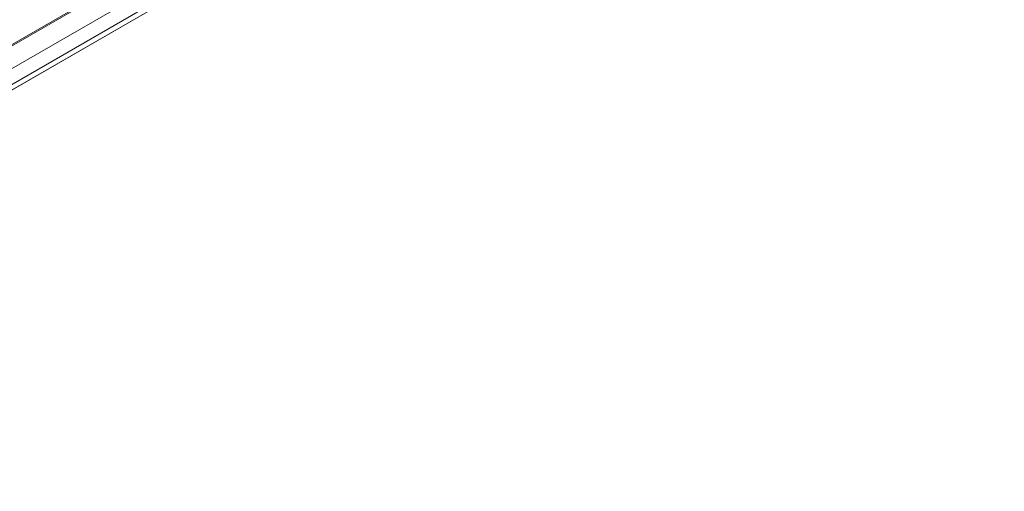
# Model space of a CAD drawing. Header units: millimetres. Extents: x 0 to 1118, y 0 to 864.
# Tile 27 of 146: x 308 to 339, y 112 to 127. Entities that reach past the tile are written whole.
import ezdxf

# ---------------------------------------------------------------- set-up
doc = ezdxf.new("R2010")
doc.units = ezdxf.units.MM

msp = doc.modelspace()

# ---------------------------------------------------------------- linework, layer by layer
at = {"color": 7, "linetype": 'Continuous', "lineweight": 15}
for p, q in [((268.767, 103.301), (414.237, 187.279)), ((268.793, 103.358), (414.263, 187.336)), ((269.43, 102.972), (413.803, 186.317)), ((269.43, 102.478), (413.803, 185.823)), ((269.326, 102.249), (413.7, 185.594)), ((269.003, 102.063), (413.376, 185.408))]:
    msp.add_line(p, q, dxfattribs=at)

doc.saveas('drawing.dxf')
